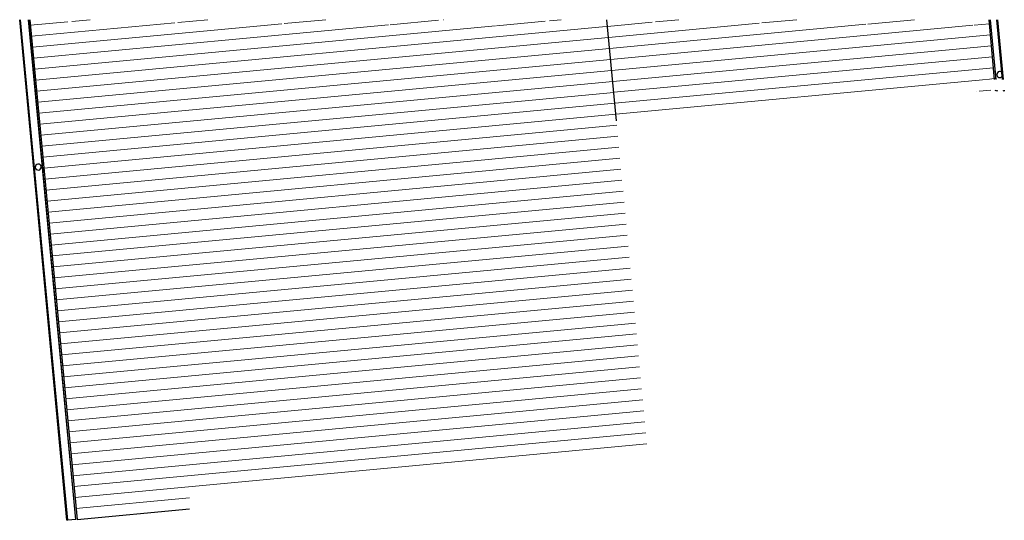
# Model space of a CAD drawing. Header units: millimetres. Extents: x -26924 to -9086, y 2086 to 11161.
import ezdxf

# ---------------------------------------------------------------- set-up
doc = ezdxf.new("R2010")
doc.units = ezdxf.units.MM
for name, color, linetype, lineweight in [('A-GENM', 13, 'Continuous', 25), ('A-ROOF', 132, 'Continuous', 25), ('A-ROOF-OTLN', 132, 'Continuous', 25), ('A-ROOF-PATT', 132, 'Continuous', 25)]:
    doc.layers.add(name, color=color, linetype=linetype, lineweight=lineweight)

# ---------------------------------------------------------------- blocks, each defined once
blk = doc.blocks.new('Rura spustowa- ściana - 110-1663981-Dach')
at = {"layer": 'A-GENM', "color": 5}
for p, q in [((70, 295), (70, 275)), ((180, 275), (180, 295))]:
    blk.add_line(p, q, dxfattribs=at)
for start, end in [(0, 180), (180, 360)]:
    blk.add_arc((125, 375), 55, start, end, dxfattribs=at)
blk = doc.blocks.new('Rura spustowa- ściana - 110-1655881-Dach')
at = {"layer": 'A-GENM', "color": 5}
for p, q in [((70, 295), (70, 275)), ((180, 275), (180, 295))]:
    blk.add_line(p, q, dxfattribs=at)
for start, end in [(146.6089, 180), (180, 360), (84.1941, 95.8059), (0, 33.3911)]:
    blk.add_arc((125, 375), 55, start, end, dxfattribs=at)

msp = doc.modelspace()

# ---------------------------------------------------------------- hatches: boundary and pattern name
at = {"layer": 'A-ROOF-PATT', "lineweight": 20}
h = msp.add_hatch(dxfattribs=at)
h.set_pattern_fill('FP_1', style=0, pattern_type=2)
h.set_pattern_definition([(5.378, (-14488.5, 9800.88), (-18.7452, 199.1196), [])])
h.paths.add_polyline_path([(-25886, 2103), (-23849, 2295), (-23849, 2677), (-15561, 3457), (-16286, 11161), (-16365, 11161), (-16365, 11026), (-16460, 11161), (-17327, 11161), (-17327, 11026), (-17422, 11161), (-18288, 11161), (-18288, 11026), (-18383, 11161), (-19250, 11161), (-19250, 11026), (-19345, 11161), (-20211, 11161), (-20211, 11026), (-20306, 11161), (-21173, 11161), (-21173, 11026), (-21268, 11161), (-22135, 11161), (-22135, 11026), (-22230, 11161), (-23096, 11161), (-23096, 11026), (-23191, 11161), (-24058, 11161), (-24058, 11026), (-24153, 11161), (-25019, 11161), (-25019, 11026), (-25114, 11161), (-25981, 11161), (-25981, 11026), (-26076, 11161), (-26739, 11161), (-26045, 3793)], flags=0)
h = msp.add_hatch(dxfattribs=at)
h.set_pattern_fill('FP_2', style=0, pattern_type=2)
h.set_pattern_definition([(185.378, (-9526.92, 10268), (18.745, -199.1196), [])])
h.paths.add_polyline_path([(-15361, 3476), (-13827, 3621), (-15359, 3478)], flags=0)
h.paths.add_polyline_path([(-16114, 9330), (-9600, 9944), (-9592, 9860), (-9587, 9865), (-9241, 9865), (-9243, 9885), (-9413, 9885), (-9413, 9930), (-9412, 9931), (-9390, 9952), (-9384, 9975), (-9394, 9997), (-9413, 10013), (-9413, 10079), (-9261, 10079), (-9363, 11161), (-9634, 11161), (-9634, 11026), (-9729, 11161), (-10596, 11161), (-10596, 11026), (-10691, 11161), (-11557, 11161), (-11557, 11026), (-11652, 11161), (-12519, 11161), (-12519, 11026), (-12614, 11161), (-13480, 11161), (-13480, 11026), (-13575, 11161), (-14442, 11161), (-14442, 11026), (-14537, 11161), (-15403, 11161), (-15403, 11026), (-15498, 11161), (-16286, 11161)], flags=0)

# ---------------------------------------------------------------- linework, layer by layer
at = {"layer": 'A-ROOF', "color": 5}
for p, q in [((-26739, 11161), (-25886, 2103)), ((-16114, 9330), (-16286, 11161)), ((-9261, 10079), (-9363, 11161)), ((-9241, 9865), (-9243, 9885)), ((-25886, 2103), (-23849, 2295))]:
    msp.add_line(p, q, dxfattribs=at)
at = {"layer": 'A-ROOF-OTLN', "color": 5}
for p, q in [((-26924, 11161), (-26070, 2086)), ((-26070, 2086), (-26924, 11161)), ((-26053, 2088), (-26907, 11161)), ((-25909, 2101), (-26762, 11161)), ((-25906, 2102), (-26759, 11161)), ((-9343, 11161), (-9241, 10079)), ((-9340, 11161), (-9238, 10079)), ((-9225, 11161), (-9123, 10079)), ((-9106, 10079), (-9208, 11161)), ((-9208, 11161), (-9106, 10079)), ((-9222, 9885), (-9221, 9865)), ((-9219, 9885), (-9218, 9865)), ((-9105, 9885), (-9103, 9865)), ((-9086, 9865), (-9088, 9885)), ((-9088, 9885), (-9086, 9865)), ((-26053, 2088), (-26070, 2086)), ((-25909, 2101), (-26053, 2088)), ((-25906, 2102), (-25909, 2101))]:
    msp.add_line(p, q, dxfattribs=at)

# ---------------------------------------------------------------- block references
at = {"layer": 'A-GENM', "color": 5}
for name, p, rotation in [('Rura spustowa- ściana - 110-1655881-Dach', (-9554, 10255), 275.3784199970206), ('Rura spustowa- ściana - 110-1663981-Dach', (-26203, 8401), 95.37841999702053)]:
    msp.add_blockref(name, p, dxfattribs=dict(at, rotation=rotation))

doc.saveas('drawing.dxf')
